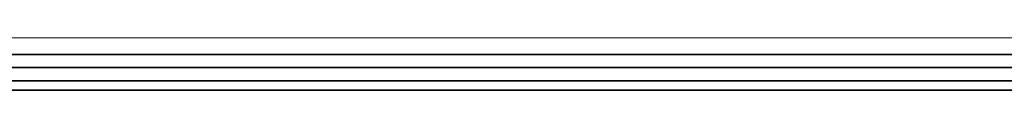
# Model space of a CAD drawing. Header units: millimetres. Extents: x 5 to 415, y 5 to 292.
# Tile 24 of 197: x 128.418 to 135.954, y 68.686 to 69.085. Entities that reach past the tile are written whole.
import ezdxf

# ---------------------------------------------------------------- set-up
doc = ezdxf.new("R2010")
doc.units = ezdxf.units.MM
doc.layers.add('Sichtbar (ISO)', color=7, linetype='Continuous', lineweight=35)
doc.layers.add('Sichtbar schmal (ISO)', color=7, linetype='Continuous', lineweight=18)

msp = doc.modelspace()

# ---------------------------------------------------------------- linework, layer by layer
at = {"layer": 'Sichtbar (ISO)'}
for p, q in [((150.27496891, 68.95830514), (124.07496891, 68.95830514)), ((150.2749689, 68.85830514), (122.77496892, 68.85830514)), ((122.77496894, 68.7571151), (150.27496876, 68.7571151)), ((122.7749691, 68.68607143), (137.17497053, 68.68607143))]:
    msp.add_line(p, q, dxfattribs=at)
at = {"layer": 'Sichtbar schmal (ISO)'}
msp.add_line((150.27496891, 69.08514174), (124.07496891, 69.08514174), dxfattribs=at)

doc.saveas('drawing.dxf')
